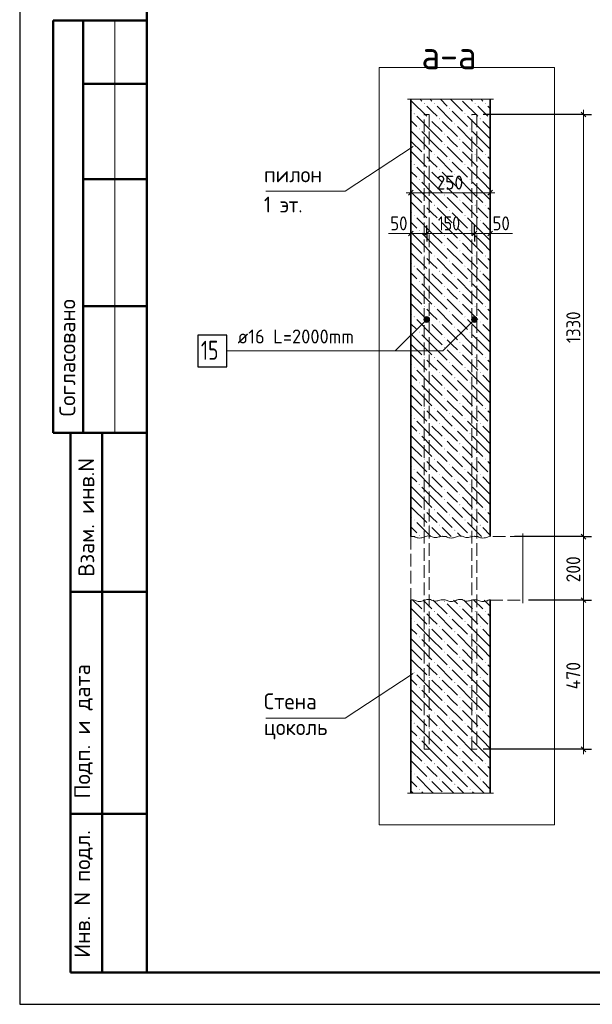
# Model space of a CAD drawing. Header units: millimetres. Extents: x 0 to 50400, y 0 to 35640.
# Tile 1 of 12: x 0 to 10819, y 0 to 18612. Entities that reach past the tile are written whole.
import ezdxf

# ---------------------------------------------------------------- set-up
doc = ezdxf.new("R2010")
doc.units = ezdxf.units.MM
doc.linetypes.add('______2', pattern=[324, 240, -84])
for name, color, linetype, lineweight in [('Standard', 7, 'Continuous', 25), ('Выпуски арматуры Г-обр.', 52, 'Continuous', 25), ('ЖБ Перекрытие верхний уровень', 7, 'Continuous', 35), ('ЖБ Пилон', 7, 'Continuous', 35), ('ЖБ Стена верхний уровень', 7, 'Continuous', 35), ('Размерная линия_ общее', 7, 'Continuous', 13)]:
    doc.layers.add(name, color=color, linetype=linetype, lineweight=lineweight)
doc.layers.add('Размерная выноска', color=7, linetype='Continuous')
doc.styles.add('ISOCPEUR', font='txt')

msp = doc.modelspace()

# ---------------------------------------------------------------- hatches: boundary and pattern name
at = {"layer": 'Standard', "linetype": 'Continuous', "lineweight": 13, "transparency": 33554687}
for points in [[(7728, 12907), (7652, 12983), (7638, 12959)], [(7728, 12907), (7638, 12959), (7704, 12893)], [(7704, 12893), (7638, 12959), (7638, 12932)], [(7704, 12893), (7638, 12932), (7676, 12893)], [(7676, 12893), (7638, 12932), (7652, 12907)], [(7742, 12932), (7676, 12997), (7652, 12983)], [(7742, 12932), (7652, 12983), (7728, 12907)], [(7742, 12959), (7704, 12997), (7676, 12997)], [(7742, 12959), (7676, 12997), (7742, 12932)], [(7704, 12997), (7742, 12959), (7728, 12983)], [(8628, 12907), (8552, 12983), (8538, 12959)], [(8628, 12907), (8538, 12959), (8604, 12893)], [(8604, 12893), (8538, 12959), (8538, 12932)], [(8604, 12893), (8538, 12932), (8576, 12893)], [(8576, 12893), (8538, 12932), (8552, 12907)], [(8642, 12932), (8576, 12997), (8552, 12983)], [(8642, 12932), (8552, 12983), (8628, 12907)], [(8642, 12959), (8604, 12997), (8576, 12997)], [(8642, 12959), (8576, 12997), (8642, 12932)], [(8604, 12997), (8642, 12959), (8628, 12983)]]:
    msp.add_hatch(color=7, dxfattribs=at).paths.add_polyline_path(points)
at = {"layer": 'ЖБ Пилон', "linetype": 'Continuous', "lineweight": 18, "transparency": 33554687}
for points in [[(7637, 17026), (7645, 17034), (7653, 17026), (7645, 17018)], [(7829, 17026), (7837, 17034), (7845, 17026), (7837, 17018)], [(8117, 16930), (8125, 16938), (8133, 16930), (8125, 16922)], [(8597, 17026), (8605, 17034), (8613, 17026), (8605, 17018)], [(8789, 17026), (8797, 17034), (8805, 17026), (8797, 17018)], [(7445, 16834), (7453, 16842), (7461, 16834), (7453, 16826)], [(8405, 16834), (8413, 16842), (8421, 16834), (8413, 16826)], [(7733, 16738), (7741, 16746), (7749, 16738), (7741, 16730)], [(7925, 16738), (7933, 16746), (7941, 16738), (7933, 16730)], [(8213, 16642), (8221, 16650), (8229, 16642), (8221, 16634)], [(8693, 16738), (8701, 16746), (8709, 16738), (8701, 16730)], [(8885, 16738), (8890, 16743), (8890, 16733)], [(7541, 16546), (7549, 16554), (7557, 16546), (7549, 16538)], [(8021, 16450), (8029, 16458), (8037, 16450), (8029, 16442)], [(8501, 16546), (8509, 16554), (8517, 16546), (8509, 16538)], [(8021, 16258), (8029, 16266), (8037, 16258), (8029, 16250)], [(8309, 16354), (8317, 16362), (8325, 16354), (8317, 16346)], [(7637, 16066), (7645, 16074), (7653, 16066), (7645, 16058)], [(7829, 16066), (7837, 16074), (7845, 16066), (7837, 16058)], [(8309, 16162), (8317, 16170), (8325, 16162), (8317, 16154)], [(8597, 16066), (8605, 16074), (8613, 16066), (8605, 16058)], [(8789, 16066), (8797, 16074), (8805, 16066), (8797, 16058)], [(7445, 15874), (7453, 15882), (7461, 15874), (7453, 15866)], [(8117, 15970), (8125, 15978), (8133, 15970), (8125, 15962)], [(8405, 15874), (8413, 15882), (8421, 15874), (8413, 15866)], [(7733, 15778), (7741, 15786), (7749, 15778), (7741, 15770)], [(7925, 15778), (7933, 15786), (7941, 15778), (7933, 15770)], [(8213, 15682), (8221, 15690), (8229, 15682), (8221, 15674)], [(8693, 15778), (8701, 15786), (8709, 15778), (8701, 15770)], [(8885, 15778), (8890, 15783), (8890, 15773)], [(7541, 15586), (7549, 15594), (7557, 15586), (7549, 15578)], [(8021, 15490), (8029, 15498), (8037, 15490), (8029, 15482)], [(8501, 15586), (8509, 15594), (8517, 15586), (8509, 15578)], [(8021, 15298), (8029, 15306), (8037, 15298), (8029, 15290)], [(8309, 15394), (8317, 15402), (8325, 15394), (8317, 15386)], [(7637, 15106), (7645, 15114), (7653, 15106), (7645, 15098)], [(7829, 15106), (7837, 15114), (7845, 15106), (7837, 15098)], [(8309, 15202), (8317, 15210), (8325, 15202), (8317, 15194)], [(8597, 15106), (8605, 15114), (8613, 15106), (8605, 15098)], [(8789, 15106), (8797, 15114), (8805, 15106), (8797, 15098)], [(7445, 14914), (7453, 14922), (7461, 14914), (7453, 14906)], [(8117, 15010), (8125, 15018), (8133, 15010), (8125, 15002)], [(8405, 14914), (8413, 14922), (8421, 14914), (8413, 14906)], [(7733, 14818), (7741, 14826), (7749, 14818), (7741, 14810)], [(7925, 14818), (7933, 14826), (7941, 14818), (7933, 14810)], [(8213, 14722), (8221, 14730), (8229, 14722), (8221, 14714)], [(8693, 14818), (8701, 14826), (8709, 14818), (8701, 14810)], [(8885, 14818), (8890, 14823), (8890, 14813)], [(7541, 14626), (7549, 14634), (7557, 14626), (7549, 14618)], [(8021, 14530), (8029, 14538), (8037, 14530), (8029, 14522)], [(8501, 14626), (8509, 14634), (8517, 14626), (8509, 14618)], [(8021, 14338), (8029, 14346), (8037, 14338), (8029, 14330)], [(8309, 14434), (8317, 14442), (8325, 14434), (8317, 14426)], [(7637, 14146), (7645, 14154), (7653, 14146), (7645, 14138)], [(7829, 14146), (7837, 14154), (7845, 14146), (7837, 14138)], [(8309, 14242), (8317, 14250), (8325, 14242), (8317, 14234)], [(8597, 14146), (8605, 14154), (8613, 14146), (8605, 14138)], [(8789, 14146), (8797, 14154), (8805, 14146), (8797, 14138)], [(7445, 13954), (7453, 13962), (7461, 13954), (7453, 13946)], [(8117, 14050), (8125, 14058), (8133, 14050), (8125, 14042)], [(8405, 13954), (8413, 13962), (8421, 13954), (8413, 13946)], [(7733, 13858), (7741, 13866), (7749, 13858), (7741, 13850)], [(7925, 13858), (7933, 13866), (7941, 13858), (7933, 13850)], [(8693, 13858), (8701, 13866), (8709, 13858), (8701, 13850)], [(8885, 13858), (8890, 13863), (8890, 13853)], [(7541, 13666), (7549, 13674), (7557, 13666), (7549, 13658)], [(8213, 13762), (8221, 13770), (8229, 13762), (8221, 13754)], [(8501, 13666), (8509, 13674), (8517, 13666), (8509, 13658)], [(8021, 13570), (8029, 13578), (8037, 13570), (8029, 13562)], [(8309, 13474), (8317, 13482), (8325, 13474), (8317, 13466)], [(8021, 13378), (8029, 13386), (8037, 13378), (8029, 13370)], [(8309, 13282), (8317, 13290), (8325, 13282), (8317, 13274)], [(7637, 13186), (7645, 13194), (7653, 13186), (7645, 13178)], [(7829, 13186), (7837, 13194), (7845, 13186), (7837, 13178)], [(8117, 13090), (8125, 13098), (8133, 13090), (8125, 13082)], [(8597, 13186), (8605, 13194), (8613, 13186), (8605, 13178)], [(8789, 13186), (8797, 13194), (8805, 13186), (8797, 13178)], [(7445, 12994), (7453, 13002), (7461, 12994), (7453, 12986)], [(7733, 12898), (7741, 12906), (7749, 12898), (7741, 12890)], [(7925, 12898), (7933, 12906), (7941, 12898), (7933, 12890)], [(8405, 12994), (8413, 13002), (8421, 12994), (8413, 12986)], [(8693, 12898), (8701, 12906), (8709, 12898), (8701, 12890)], [(8885, 12898), (8890, 12903), (8890, 12893)], [(7541, 12706), (7549, 12714), (7557, 12706), (7549, 12698)], [(8213, 12802), (8221, 12810), (8229, 12802), (8221, 12794)], [(8501, 12706), (8509, 12714), (8517, 12706), (8509, 12698)], [(8021, 12610), (8029, 12618), (8037, 12610), (8029, 12602)], [(8309, 12514), (8317, 12522), (8325, 12514), (8317, 12506)], [(8021, 12418), (8029, 12426), (8037, 12418), (8029, 12410)], [(8309, 12322), (8317, 12330), (8325, 12322), (8317, 12314)], [(7637, 12226), (7645, 12234), (7653, 12226), (7645, 12218)], [(7829, 12226), (7837, 12234), (7845, 12226), (7837, 12218)], [(8117, 12130), (8125, 12138), (8133, 12130), (8125, 12122)], [(8597, 12226), (8605, 12234), (8613, 12226), (8605, 12218)], [(8789, 12226), (8797, 12234), (8805, 12226), (8797, 12218)], [(7445, 12034), (7453, 12042), (7461, 12034), (7453, 12026)], [(7733, 11938), (7741, 11946), (7749, 11938), (7741, 11930)], [(7925, 11938), (7933, 11946), (7941, 11938), (7933, 11930)], [(8405, 12034), (8413, 12042), (8421, 12034), (8413, 12026)], [(8693, 11938), (8701, 11946), (8709, 11938), (8701, 11930)], [(8885, 11938), (8890, 11943), (8890, 11933)], [(7541, 11746), (7549, 11754), (7557, 11746), (7549, 11738)], [(8213, 11842), (8221, 11850), (8229, 11842), (8221, 11834)], [(8501, 11746), (8509, 11754), (8517, 11746), (8509, 11738)], [(8021, 11650), (8029, 11658), (8037, 11650), (8029, 11642)], [(8309, 11554), (8317, 11562), (8325, 11554), (8317, 11546)], [(8021, 11458), (8029, 11466), (8037, 11458), (8029, 11450)], [(8309, 11362), (8317, 11370), (8325, 11362), (8317, 11354)], [(7637, 11266), (7645, 11274), (7653, 11266), (7645, 11258)], [(7829, 11266), (7837, 11274), (7845, 11266), (7837, 11258)], [(8117, 11170), (8125, 11178), (8133, 11170), (8125, 11162)], [(8597, 11266), (8605, 11274), (8613, 11266), (8605, 11258)], [(8789, 11266), (8797, 11274), (8805, 11266), (8797, 11258)], [(7445, 11074), (7453, 11082), (7461, 11074), (7453, 11066)], [(7733, 10978), (7741, 10986), (7749, 10978), (7741, 10970)], [(7925, 10978), (7933, 10986), (7941, 10978), (7933, 10970)], [(8405, 11074), (8413, 11082), (8421, 11074), (8413, 11066)], [(8693, 10978), (8701, 10986), (8709, 10978), (8701, 10970)], [(8885, 10978), (8890, 10983), (8890, 10973)], [(8213, 10882), (8221, 10890), (8229, 10882), (8221, 10874)], [(7541, 10786), (7549, 10794), (7557, 10786), (7549, 10778)], [(8021, 10690), (8029, 10698), (8037, 10690), (8029, 10682)], [(8501, 10786), (8509, 10794), (8517, 10786), (8509, 10778)], [(8021, 10498), (8029, 10506), (8037, 10498), (8029, 10490)], [(8309, 10594), (8317, 10602), (8325, 10594), (8317, 10586)], [(7637, 10306), (7645, 10314), (7653, 10306), (7645, 10298)], [(7829, 10306), (7837, 10314), (7845, 10306), (7837, 10298)], [(8309, 10402), (8317, 10410), (8325, 10402), (8317, 10394)], [(8597, 10306), (8605, 10314), (8613, 10306), (8605, 10298)], [(8789, 10306), (8797, 10314), (8805, 10306), (8797, 10298)], [(7445, 10114), (7453, 10122), (7461, 10114), (7453, 10106)], [(8117, 10210), (8125, 10218), (8133, 10210), (8125, 10202)], [(8405, 10114), (8413, 10122), (8421, 10114), (8413, 10106)], [(7733, 10018), (7741, 10026), (7749, 10018), (7741, 10010)], [(7925, 10018), (7933, 10026), (7941, 10018), (7933, 10010)], [(8213, 9922), (8221, 9930), (8229, 9922), (8221, 9914)], [(8693, 10018), (8701, 10026), (8709, 10018), (8701, 10010)], [(8885, 10018), (8890, 10023), (8890, 10013)], [(7541, 9826), (7549, 9834), (7557, 9826), (7549, 9818)], [(8021, 9730), (8029, 9738), (8037, 9730), (8029, 9722)], [(8501, 9826), (8509, 9834), (8517, 9826), (8509, 9818)], [(8021, 9538), (8029, 9546), (8037, 9538), (8029, 9530)], [(8309, 9634), (8317, 9642), (8325, 9634), (8317, 9626)], [(7637, 9346), (7645, 9354), (7653, 9346), (7645, 9338)], [(7829, 9346), (7837, 9354), (7845, 9346), (7837, 9338)], [(8309, 9442), (8317, 9450), (8325, 9442), (8317, 9434)], [(8597, 9346), (8605, 9354), (8613, 9346), (8605, 9338)], [(8789, 9346), (8797, 9354), (8805, 9346), (8797, 9338)], [(7445, 9154), (7453, 9162), (7461, 9154), (7453, 9146)], [(8117, 9250), (8125, 9258), (8133, 9250), (8125, 9242)], [(8405, 9154), (8413, 9162), (8421, 9154), (8413, 9146)], [(7733, 9058), (7741, 9066), (7749, 9058), (7741, 9050)], [(7925, 9058), (7933, 9066), (7941, 9058), (7933, 9050)], [(8213, 8962), (8221, 8970), (8229, 8962), (8221, 8954)], [(8693, 9058), (8701, 9066), (8709, 9058), (8701, 9050)], [(8885, 9058), (8890, 9063), (8890, 9053)], [(7541, 8866), (7549, 8874), (7557, 8866), (7549, 8858)], [(8501, 8866), (8509, 8874), (8517, 8866), (8509, 8858)]]:
    msp.add_hatch(color=7, dxfattribs=at).paths.add_polyline_path(points, flags=16)
at = {"layer": 'ЖБ Стена верхний уровень', "linetype": 'Continuous', "lineweight": 18, "transparency": 33554687}
for points in [[(8021, 7618), (8029, 7626), (8037, 7618), (8029, 7610)], [(8309, 7522), (8317, 7530), (8325, 7522), (8317, 7514)], [(7637, 7426), (7645, 7434), (7653, 7426), (7645, 7418)], [(7829, 7426), (7837, 7434), (7845, 7426), (7837, 7418)], [(8117, 7330), (8125, 7338), (8133, 7330), (8125, 7322)], [(8597, 7426), (8605, 7434), (8613, 7426), (8605, 7418)], [(8789, 7426), (8797, 7434), (8805, 7426), (8797, 7418)], [(7445, 7234), (7453, 7242), (7461, 7234), (7453, 7226)], [(7733, 7138), (7741, 7146), (7749, 7138), (7741, 7130)], [(7925, 7138), (7933, 7146), (7941, 7138), (7933, 7130)], [(8405, 7234), (8413, 7242), (8421, 7234), (8413, 7226)], [(8693, 7138), (8701, 7146), (8709, 7138), (8701, 7130)], [(8885, 7138), (8890, 7143), (8890, 7133)], [(7541, 6946), (7549, 6954), (7557, 6946), (7549, 6938)], [(8213, 7042), (8221, 7050), (8229, 7042), (8221, 7034)], [(8501, 6946), (8509, 6954), (8517, 6946), (8509, 6938)], [(8021, 6850), (8029, 6858), (8037, 6850), (8029, 6842)], [(8309, 6754), (8317, 6762), (8325, 6754), (8317, 6746)], [(8021, 6658), (8029, 6666), (8037, 6658), (8029, 6650)], [(8309, 6562), (8317, 6570), (8325, 6562), (8317, 6554)], [(7637, 6466), (7645, 6474), (7653, 6466), (7645, 6458)], [(7829, 6466), (7837, 6474), (7845, 6466), (7837, 6458)], [(8117, 6370), (8125, 6378), (8133, 6370), (8125, 6362)], [(8597, 6466), (8605, 6474), (8613, 6466), (8605, 6458)], [(8789, 6466), (8797, 6474), (8805, 6466), (8797, 6458)], [(7445, 6274), (7453, 6282), (7461, 6274), (7453, 6266)], [(7733, 6178), (7741, 6186), (7749, 6178), (7741, 6170)], [(7925, 6178), (7933, 6186), (7941, 6178), (7933, 6170)], [(8405, 6274), (8413, 6282), (8421, 6274), (8413, 6266)], [(8693, 6178), (8701, 6186), (8709, 6178), (8701, 6170)], [(8885, 6178), (8890, 6183), (8890, 6173)], [(7541, 5986), (7549, 5994), (7557, 5986), (7549, 5978)], [(8213, 6082), (8221, 6090), (8229, 6082), (8221, 6074)], [(8501, 5986), (8509, 5994), (8517, 5986), (8509, 5978)], [(8021, 5890), (8029, 5898), (8037, 5890), (8029, 5882)], [(8309, 5794), (8317, 5802), (8325, 5794), (8317, 5786)], [(8021, 5698), (8029, 5706), (8037, 5698), (8029, 5690)], [(8309, 5602), (8317, 5610), (8325, 5602), (8317, 5594)], [(7637, 5506), (7645, 5514), (7653, 5506), (7645, 5498)], [(7829, 5506), (7837, 5514), (7845, 5506), (7837, 5498)], [(8117, 5410), (8125, 5418), (8133, 5410), (8125, 5402)], [(8597, 5506), (8605, 5514), (8613, 5506), (8605, 5498)], [(8789, 5506), (8797, 5514), (8805, 5506), (8797, 5498)], [(7445, 5314), (7453, 5322), (7461, 5314), (7453, 5306)], [(7733, 5218), (7741, 5226), (7749, 5218), (7741, 5210)], [(7925, 5218), (7933, 5226), (7941, 5218), (7933, 5210)], [(8405, 5314), (8413, 5322), (8421, 5314), (8413, 5306)], [(8693, 5218), (8701, 5226), (8709, 5218), (8701, 5210)], [(8885, 5218), (8890, 5223), (8890, 5213)], [(7541, 5026), (7549, 5034), (7557, 5026), (7549, 5018)], [(8213, 5122), (8221, 5130), (8229, 5122), (8221, 5114)], [(8501, 5026), (8509, 5034), (8517, 5026), (8509, 5018)], [(8021, 4930), (8029, 4938), (8037, 4930), (8029, 4922)], [(8309, 4834), (8317, 4842), (8325, 4834), (8317, 4826)], [(8021, 4738), (8029, 4746), (8037, 4738), (8029, 4730)], [(7637, 4546), (7645, 4554), (7653, 4546), (7645, 4538)], [(7829, 4546), (7837, 4554), (7845, 4546), (7837, 4538)], [(8309, 4642), (8317, 4650), (8325, 4642), (8317, 4634)], [(8597, 4546), (8605, 4554), (8613, 4546), (8605, 4538)], [(8789, 4546), (8797, 4554), (8805, 4546), (8797, 4538)], [(7445, 4354), (7453, 4362), (7461, 4354), (7453, 4346)], [(8117, 4450), (8125, 4458), (8133, 4450), (8125, 4442)], [(8405, 4354), (8413, 4362), (8421, 4354), (8413, 4346)], [(7733, 4258), (7741, 4266), (7749, 4258), (7741, 4250)], [(7925, 4258), (7933, 4266), (7941, 4258), (7933, 4250)], [(8213, 4162), (8221, 4170), (8229, 4162), (8221, 4154)], [(8693, 4258), (8701, 4266), (8709, 4258), (8701, 4250)], [(8885, 4258), (8890, 4263), (8890, 4253)], [(7541, 4066), (7549, 4074), (7557, 4066), (7549, 4058)], [(8501, 4066), (8509, 4074), (8517, 4066), (8509, 4058)]]:
    msp.add_hatch(color=7, dxfattribs=at).paths.add_polyline_path(points, flags=16)

# ---------------------------------------------------------------- linework, layer by layer
at = {"layer": 'Standard', "color": 7, "linetype": 'Continuous', "lineweight": 25, "transparency": 33554687}
msp.add_line((2400, 35040), (2400, 1270), dxfattribs=at)
at = {"layer": 'Standard', "color": 7, "linetype": 'Continuous', "lineweight": 50, "transparency": 33554687}
for p, q in [((7, 18600), (0, 18600)), ((2400, 18600), (632, 18600)), ((632, 18600), (632, 10800)), ((632, 18600), (632, 10800)), ((1200, 18600), (1200, 10800)), ((2400, 17400), (1200, 17400)), ((2400, 15600), (1200, 15600)), ((2400, 13200), (1200, 13200)), ((0, 10800), (7, 10800)), ((632, 10800), (2400, 10800)), ((960, 600), (960, 10800)), ((960, 600), (960, 10800)), ((1560, 600), (1560, 10800)), ((960, 7800), (2400, 7800)), ((960, 3600), (2400, 3600)), ((2400, 600), (960, 600))]:
    msp.add_line(p, q, dxfattribs=at)
at = {"layer": 'Standard', "color": 7, "linetype": 'Continuous', "lineweight": 13, "transparency": 33554687}
for p, q in [((1800, 18600), (1800, 10800)), ((7652, 12983), (7652, 12983)), ((7652, 12907), (7652, 12907)), ((7728, 12983), (7728, 12983)), ((7728, 12907), (7728, 12907)), ((8552, 12983), (8552, 12983)), ((8552, 12907), (8552, 12907)), ((8628, 12983), (8628, 12983)), ((8628, 12907), (8628, 12907))]:
    msp.add_line(p, q, dxfattribs=at)
at = {"layer": 'Standard', "color": 7, "linetype": 'Continuous', "lineweight": 25, "transparency": 33554687}
msp.add_lwpolyline([(0, 0), (50400, 0), (50400, 35640), (0, 35640), (0, 0)], close=True, dxfattribs=at)
at = {"layer": 'Standard', "color": 7, "linetype": 'Continuous', "lineweight": 50, "transparency": 33554687}
msp.add_lwpolyline([(2400, 35040), (49800, 35040), (49800, 600), (2400, 600), (2400, 35040)], close=True, dxfattribs=at)
at = {"layer": 'Standard', "color": 254, "linetype": 'Continuous', "lineweight": 13, "true_color": 0xc4c4ff, "transparency": 33554687}
msp.add_lwpolyline([(6790, 3390), (10106, 3390), (10106, 17707), (6790, 17707), (6790, 3390)], dxfattribs=at)
at = {"layer": 'Standard', "color": 7, "linetype": 'Continuous', "lineweight": 13, "transparency": 33554687}
for points in [[(4651, 15368), (6151, 15368), (7434, 16214)], [(7690, 12945), (7096, 12351), (3916, 12351)], [(8590, 12945), (7996, 12351), (7096, 12351)], [(4651, 5408), (6151, 5408), (7434, 6254)]]:
    msp.add_lwpolyline(points, dxfattribs=at)
at = {"layer": 'Standard', "color": 7, "linetype": 'Continuous', "lineweight": 18, "transparency": 33554687}
for points in [[(7390, 8845), (7412, 8845), (7436, 8843), (7458, 8840), (7475, 8833), (7490, 8825), (7508, 8819), (7530, 8815), (7553, 8812), (7577, 8815), (7598, 8819), (7619, 8824), (7637, 8830), (7654, 8837), (7671, 8844), (7691, 8850), (7714, 8853), (7738, 8852), (7761, 8849), (7779, 8842), (7794, 8835), (7811, 8828), (7832, 8823), (7856, 8822), (7879, 8825), (7900, 8829), (7920, 8834), (7941, 8839), (7962, 8844), (7985, 8847), (7990, 8847)], [(7990, 8845), (8012, 8845), (8036, 8843), (8058, 8840), (8075, 8833), (8090, 8825), (8108, 8819), (8130, 8815), (8153, 8812), (8177, 8815), (8198, 8819), (8219, 8824), (8237, 8830), (8254, 8837), (8271, 8844), (8291, 8850), (8314, 8853), (8338, 8852), (8361, 8849), (8379, 8842), (8394, 8835), (8411, 8828), (8432, 8823), (8456, 8822), (8479, 8825), (8500, 8829), (8520, 8834), (8541, 8839), (8562, 8844), (8585, 8847), (8590, 8847)], [(8590, 8845), (8612, 8845), (8636, 8843), (8658, 8840), (8675, 8833), (8690, 8825), (8708, 8819), (8730, 8815), (8753, 8812), (8777, 8815), (8798, 8819), (8819, 8824), (8837, 8830), (8854, 8837), (8871, 8844), (8890, 8849)], [(7390, 7645), (7412, 7645), (7436, 7643), (7458, 7640), (7475, 7633), (7490, 7625), (7508, 7619), (7530, 7615), (7553, 7612), (7577, 7615), (7598, 7619), (7619, 7624), (7637, 7630), (7654, 7637), (7671, 7644), (7691, 7650), (7714, 7653), (7738, 7652), (7761, 7649), (7779, 7642), (7794, 7635), (7811, 7628), (7832, 7623), (7856, 7622), (7879, 7625), (7900, 7629), (7920, 7634), (7941, 7639), (7962, 7644), (7985, 7647), (7990, 7647)], [(7990, 7645), (8012, 7645), (8036, 7643), (8058, 7640), (8075, 7633), (8090, 7625), (8108, 7619), (8130, 7615), (8153, 7612), (8177, 7615), (8198, 7619), (8219, 7624), (8237, 7630), (8254, 7637), (8271, 7644), (8291, 7650), (8314, 7653), (8338, 7652), (8361, 7649), (8379, 7642), (8394, 7635), (8411, 7628), (8432, 7623), (8456, 7622), (8479, 7625), (8500, 7629), (8520, 7634), (8541, 7639), (8562, 7644), (8585, 7647), (8590, 7647)], [(8590, 7645), (8612, 7645), (8636, 7643), (8658, 7640), (8675, 7633), (8690, 7625), (8708, 7619), (8730, 7615), (8753, 7612), (8777, 7615), (8798, 7619), (8819, 7624), (8837, 7630), (8854, 7637), (8871, 7644), (8890, 7649)]]:
    msp.add_lwpolyline(points, dxfattribs=at)
at = {"layer": 'Standard', "color": 7, "linetype": 'Continuous', "lineweight": 13, "transparency": 33554687}
for centre in [(7690, 12945), (8590, 12945)]:
    msp.add_circle(centre, 54, dxfattribs=at)
at = {"layer": 'Выпуски арматуры Г-обр.', "color": 251, "linetype": '______2', "lineweight": 13, "true_color": 0x656565, "transparency": 33554687}
for points in [[(7738, 16820), (7738, 4820), (7642, 4820), (7642, 16820), (7738, 16820)], [(8638, 16820), (8638, 4820), (8542, 4820), (8542, 16820), (8638, 16820)]]:
    msp.add_lwpolyline(points, dxfattribs=at)
at = {"layer": 'Выпуски арматуры Г-обр.', "color": 7, "linetype": 'Continuous', "lineweight": 25, "transparency": 33554687}
msp.add_lwpolyline([(3364, 12051), (3916, 12051), (3916, 12651), (3364, 12651), (3364, 12051)], dxfattribs=at)
at = {"layer": 'ЖБ Перекрытие верхний уровень', "color": 7, "linetype": '______2', "lineweight": 18, "transparency": 33554687}
for p, q in [((7390, 8840), (7390, 7640)), ((9506, 8840), (8890, 8840)), ((8890, 7640), (9506, 7640))]:
    msp.add_line(p, q, dxfattribs=at)
at = {"layer": 'ЖБ Пилон', "color": 7, "linetype": 'Continuous', "lineweight": 35, "transparency": 33554687}
for p, q in [((7390, 17107), (7390, 8840)), ((8890, 8840), (8890, 17107))]:
    msp.add_line(p, q, dxfattribs=at)
at = {"layer": 'ЖБ Пилон', "color": 9, "linetype": 'Continuous', "lineweight": 18, "true_color": 0xc7c7c7, "transparency": 33554687}
for p, q in [((7405, 17074), (7693, 16786)), ((7564, 17107), (7597, 17074)), ((7789, 16882), (7693, 16978)), ((7756, 17107), (7789, 17074)), ((7885, 16978), (8173, 16690)), ((7948, 17107), (8077, 16978)), ((8140, 17107), (8365, 16882)), ((8365, 17074), (8653, 16786)), ((8524, 17107), (8557, 17074)), ((8749, 16882), (8653, 16978)), ((8716, 17107), (8749, 17074)), ((8845, 16978), (8890, 16933)), ((7390, 16897), (7405, 16882)), ((7789, 16498), (7501, 16786)), ((7885, 16786), (7789, 16882)), ((8173, 16882), (8461, 16594)), ((8749, 16498), (8461, 16786)), ((8845, 16786), (8749, 16882)), ((7390, 16705), (7501, 16594)), ((7789, 16690), (7981, 16498)), ((7981, 16690), (8269, 16402)), ((8557, 16306), (8269, 16594)), ((8749, 16690), (8890, 16549)), ((7597, 16306), (7390, 16513)), ((7597, 16498), (7789, 16306)), ((7789, 16498), (7981, 16306)), ((8173, 16306), (8077, 16402)), ((8557, 16498), (8749, 16306)), ((8749, 16498), (8890, 16357)), ((7405, 16306), (7597, 16114)), ((7597, 16306), (7789, 16114)), ((7789, 16306), (8077, 16018)), ((8077, 16210), (8365, 15922)), ((8269, 16210), (8173, 16306)), ((8365, 16306), (8557, 16114)), ((8557, 16306), (8749, 16114)), ((8749, 16306), (8890, 16165)), ((7405, 16114), (7693, 15826)), ((7789, 15922), (7693, 16018)), ((7885, 16018), (8173, 15730)), ((8365, 16114), (8653, 15826)), ((8749, 15922), (8653, 16018)), ((8845, 16018), (8890, 15973)), ((7390, 15937), (7405, 15922)), ((7789, 15538), (7501, 15826)), ((7885, 15826), (7789, 15922)), ((8173, 15922), (8461, 15634)), ((8749, 15538), (8461, 15826)), ((8845, 15826), (8749, 15922)), ((7390, 15745), (7501, 15634)), ((7789, 15730), (7981, 15538)), ((7981, 15730), (8269, 15442)), ((8749, 15730), (8890, 15589)), ((7597, 15346), (7390, 15553)), ((7597, 15538), (7789, 15346)), ((7789, 15538), (7981, 15346)), ((8557, 15346), (8269, 15634)), ((8557, 15538), (8749, 15346)), ((8749, 15538), (8890, 15397)), ((7405, 15346), (7597, 15154)), ((7597, 15346), (7789, 15154)), ((7789, 15346), (8077, 15058)), ((8173, 15346), (8077, 15442)), ((8269, 15250), (8173, 15346)), ((8365, 15346), (8557, 15154)), ((8557, 15346), (8749, 15154)), ((8749, 15346), (8890, 15205)), ((7405, 15154), (7693, 14866)), ((8077, 15250), (8365, 14962)), ((8365, 15154), (8653, 14866)), ((7390, 14977), (7405, 14962)), ((7789, 14962), (7693, 15058)), ((7885, 14866), (7789, 14962)), ((7885, 15058), (8173, 14770)), ((8173, 14962), (8461, 14674)), ((8749, 14962), (8653, 15058)), ((8845, 14866), (8749, 14962)), ((8845, 15058), (8890, 15013)), ((7390, 14785), (7501, 14674)), ((7789, 14578), (7501, 14866)), ((7789, 14770), (7981, 14578)), ((7981, 14770), (8269, 14482)), ((8749, 14578), (8461, 14866)), ((8749, 14770), (8890, 14629)), ((7597, 14386), (7390, 14593)), ((7597, 14578), (7789, 14386)), ((7789, 14578), (7981, 14386)), ((8557, 14386), (8269, 14674)), ((8557, 14578), (8749, 14386)), ((8749, 14578), (8890, 14437)), ((7405, 14386), (7597, 14194)), ((7597, 14386), (7789, 14194)), ((7789, 14386), (8077, 14098)), ((8173, 14386), (8077, 14482)), ((8269, 14290), (8173, 14386)), ((8365, 14386), (8557, 14194)), ((8557, 14386), (8749, 14194)), ((8749, 14386), (8890, 14245)), ((7405, 14194), (7693, 13906)), ((8077, 14290), (8365, 14002)), ((8365, 14194), (8653, 13906)), ((7390, 14017), (7405, 14002)), ((7789, 14002), (7693, 14098)), ((7885, 13906), (7789, 14002)), ((7885, 14098), (8173, 13810)), ((8173, 14002), (8461, 13714)), ((8749, 14002), (8653, 14098)), ((8845, 13906), (8749, 14002)), ((8845, 14098), (8890, 14053)), ((7390, 13825), (7501, 13714)), ((7789, 13618), (7501, 13906)), ((7789, 13810), (7981, 13618)), ((7981, 13810), (8269, 13522)), ((8749, 13618), (8461, 13906)), ((8749, 13810), (8890, 13669)), ((7597, 13426), (7390, 13633)), ((7597, 13618), (7789, 13426)), ((7789, 13618), (7981, 13426)), ((8557, 13426), (8269, 13714)), ((8557, 13618), (8749, 13426)), ((8749, 13618), (8890, 13477)), ((7405, 13426), (7597, 13234)), ((7597, 13426), (7789, 13234)), ((7789, 13426), (8077, 13138)), ((8173, 13426), (8077, 13522)), ((8269, 13330), (8173, 13426)), ((8365, 13426), (8557, 13234)), ((8557, 13426), (8749, 13234)), ((8749, 13426), (8890, 13285)), ((7405, 13234), (7693, 12946)), ((8077, 13330), (8365, 13042)), ((8365, 13234), (8653, 12946)), ((7390, 13057), (7405, 13042)), ((7789, 13042), (7693, 13138)), ((7885, 12946), (7789, 13042)), ((7885, 13138), (8173, 12850)), ((8173, 13042), (8461, 12754)), ((8749, 13042), (8653, 13138)), ((8845, 12946), (8749, 13042)), ((8845, 13138), (8890, 13093)), ((7390, 12865), (7501, 12754)), ((7789, 12658), (7501, 12946)), ((7789, 12850), (7981, 12658)), ((7981, 12850), (8269, 12562)), ((8749, 12658), (8461, 12946)), ((8749, 12850), (8890, 12709)), ((7597, 12466), (7390, 12673)), ((7597, 12658), (7789, 12466)), ((7789, 12658), (7981, 12466)), ((8557, 12466), (8269, 12754)), ((8557, 12658), (8749, 12466)), ((8749, 12658), (8890, 12517)), ((8173, 12466), (8077, 12562)), ((7405, 12466), (7597, 12274)), ((7597, 12466), (7789, 12274)), ((7789, 12466), (8077, 12178)), ((8077, 12370), (8365, 12082)), ((8269, 12370), (8173, 12466)), ((8365, 12466), (8557, 12274)), ((8557, 12466), (8749, 12274)), ((8749, 12466), (8890, 12325)), ((7405, 12274), (7693, 11986)), ((7789, 12082), (7693, 12178)), ((7885, 12178), (8173, 11890)), ((8365, 12274), (8653, 11986)), ((8749, 12082), (8653, 12178)), ((8845, 12178), (8890, 12133)), ((7390, 12097), (7405, 12082)), ((7789, 11698), (7501, 11986)), ((7885, 11986), (7789, 12082)), ((8173, 12082), (8461, 11794)), ((8749, 11698), (8461, 11986)), ((8845, 11986), (8749, 12082)), ((7390, 11905), (7501, 11794)), ((7789, 11890), (7981, 11698)), ((7981, 11890), (8269, 11602)), ((8557, 11506), (8269, 11794)), ((8749, 11890), (8890, 11749)), ((7597, 11506), (7390, 11713)), ((7597, 11698), (7789, 11506)), ((7789, 11698), (7981, 11506)), ((8173, 11506), (8077, 11602)), ((8557, 11698), (8749, 11506)), ((8749, 11698), (8890, 11557)), ((7405, 11506), (7597, 11314)), ((7597, 11506), (7789, 11314)), ((7789, 11506), (8077, 11218)), ((8077, 11410), (8365, 11122)), ((8269, 11410), (8173, 11506)), ((8365, 11506), (8557, 11314)), ((8557, 11506), (8749, 11314)), ((8749, 11506), (8890, 11365)), ((7405, 11314), (7693, 11026)), ((7789, 11122), (7693, 11218)), ((7885, 11218), (8173, 10930)), ((8365, 11314), (8653, 11026)), ((8749, 11122), (8653, 11218)), ((8845, 11218), (8890, 11173)), ((7390, 11137), (7405, 11122)), ((7789, 10738), (7501, 11026)), ((7885, 11026), (7789, 11122)), ((8173, 11122), (8461, 10834)), ((8749, 10738), (8461, 11026)), ((8845, 11026), (8749, 11122)), ((7390, 10945), (7501, 10834)), ((7789, 10930), (7981, 10738)), ((7981, 10930), (8269, 10642)), ((8557, 10546), (8269, 10834)), ((8749, 10930), (8890, 10789)), ((7597, 10546), (7390, 10753)), ((7597, 10738), (7789, 10546)), ((7789, 10738), (7981, 10546)), ((8173, 10546), (8077, 10642)), ((8557, 10738), (8749, 10546)), ((8749, 10738), (8890, 10597)), ((7405, 10546), (7597, 10354)), ((7597, 10546), (7789, 10354)), ((7789, 10546), (8077, 10258)), ((8077, 10450), (8365, 10162)), ((8269, 10450), (8173, 10546)), ((8365, 10546), (8557, 10354)), ((8557, 10546), (8749, 10354)), ((8749, 10546), (8890, 10405)), ((7405, 10354), (7693, 10066)), ((7789, 10162), (7693, 10258)), ((7885, 10258), (8173, 9970)), ((8365, 10354), (8653, 10066)), ((8749, 10162), (8653, 10258)), ((8845, 10258), (8890, 10213)), ((7390, 10177), (7405, 10162)), ((7789, 9778), (7501, 10066)), ((7885, 10066), (7789, 10162)), ((8173, 10162), (8461, 9874)), ((8749, 9778), (8461, 10066)), ((8845, 10066), (8749, 10162)), ((7390, 9985), (7501, 9874)), ((7789, 9970), (7981, 9778)), ((7981, 9970), (8269, 9682)), ((8557, 9586), (8269, 9874)), ((8749, 9970), (8890, 9829)), ((7597, 9586), (7390, 9793)), ((7597, 9778), (7789, 9586)), ((7789, 9778), (7981, 9586)), ((8173, 9586), (8077, 9682)), ((8557, 9778), (8749, 9586)), ((8749, 9778), (8890, 9637)), ((7405, 9586), (7597, 9394)), ((7597, 9586), (7789, 9394)), ((7789, 9586), (8077, 9298)), ((8269, 9490), (8173, 9586)), ((8365, 9586), (8557, 9394)), ((8557, 9586), (8749, 9394)), ((8749, 9586), (8890, 9445)), ((7405, 9394), (7693, 9106)), ((8077, 9490), (8365, 9202)), ((8365, 9394), (8653, 9106)), ((7390, 9217), (7405, 9202)), ((7789, 9202), (7693, 9298)), ((7885, 9106), (7789, 9202)), ((7885, 9298), (8173, 9010)), ((8173, 9202), (8461, 8914)), ((8749, 9202), (8653, 9298)), ((8845, 9106), (8749, 9202)), ((8845, 9298), (8890, 9253)), ((7390, 9025), (7501, 8914)), ((7767, 8840), (7501, 9106)), ((7789, 9010), (7959, 8840)), ((7981, 9010), (8151, 8840)), ((8727, 8840), (8461, 9106)), ((8749, 9010), (8890, 8869)), ((8343, 8840), (8269, 8914))]:
    msp.add_line(p, q, dxfattribs=at)
at = {"layer": 'ЖБ Стена верхний уровень', "color": 7, "linetype": 'Continuous', "lineweight": 35, "transparency": 33554687}
for p, q in [((7390, 7640), (7390, 3990)), ((8890, 3990), (8890, 7640))]:
    msp.add_line(p, q, dxfattribs=at)
at = {"layer": 'ЖБ Стена верхний уровень', "color": 9, "linetype": 'Continuous', "lineweight": 18, "true_color": 0xc7c7c7, "transparency": 33554687}
for p, q in [((7431, 7640), (7597, 7474)), ((7623, 7640), (7789, 7474)), ((7815, 7640), (8077, 7378)), ((8269, 7570), (8199, 7640)), ((8391, 7640), (8557, 7474)), ((8583, 7640), (8749, 7474)), ((8775, 7640), (8890, 7525)), ((7405, 7474), (7693, 7186)), ((8077, 7570), (8365, 7282)), ((8365, 7474), (8653, 7186)), ((7390, 7297), (7405, 7282)), ((7789, 7282), (7693, 7378)), ((7885, 7186), (7789, 7282)), ((7885, 7378), (8173, 7090)), ((8173, 7282), (8461, 6994)), ((8749, 7282), (8653, 7378)), ((8845, 7186), (8749, 7282)), ((8845, 7378), (8890, 7333)), ((7390, 7105), (7501, 6994)), ((7789, 6898), (7501, 7186)), ((7789, 7090), (7981, 6898)), ((7981, 7090), (8269, 6802)), ((8749, 6898), (8461, 7186)), ((8749, 7090), (8890, 6949)), ((7597, 6706), (7390, 6913)), ((7597, 6898), (7789, 6706)), ((7789, 6898), (7981, 6706)), ((8557, 6706), (8269, 6994)), ((8557, 6898), (8749, 6706)), ((8749, 6898), (8890, 6757)), ((7405, 6706), (7597, 6514)), ((7597, 6706), (7789, 6514)), ((7789, 6706), (8077, 6418)), ((8173, 6706), (8077, 6802)), ((8269, 6610), (8173, 6706)), ((8365, 6706), (8557, 6514)), ((8557, 6706), (8749, 6514)), ((8749, 6706), (8890, 6565)), ((8077, 6610), (8365, 6322)), ((7390, 6337), (7405, 6322)), ((7405, 6514), (7693, 6226)), ((7789, 6322), (7693, 6418)), ((7885, 6418), (8173, 6130)), ((8365, 6514), (8653, 6226)), ((8749, 6322), (8653, 6418)), ((8845, 6418), (8890, 6373)), ((7390, 6145), (7501, 6034)), ((7789, 5938), (7501, 6226)), ((7885, 6226), (7789, 6322)), ((8173, 6322), (8461, 6034)), ((8749, 5938), (8461, 6226)), ((8845, 6226), (8749, 6322)), ((7789, 6130), (7981, 5938)), ((7981, 6130), (8269, 5842)), ((8557, 5746), (8269, 6034)), ((8749, 6130), (8890, 5989)), ((7597, 5746), (7390, 5953)), ((7597, 5938), (7789, 5746)), ((7789, 5938), (7981, 5746)), ((8173, 5746), (8077, 5842)), ((8557, 5938), (8749, 5746)), ((8749, 5938), (8890, 5797)), ((7405, 5746), (7597, 5554)), ((7597, 5746), (7789, 5554)), ((7789, 5746), (8077, 5458)), ((8077, 5650), (8365, 5362)), ((8269, 5650), (8173, 5746)), ((8365, 5746), (8557, 5554)), ((8557, 5746), (8749, 5554)), ((8749, 5746), (8890, 5605)), ((7405, 5554), (7693, 5266)), ((7789, 5362), (7693, 5458)), ((7885, 5458), (8173, 5170)), ((8365, 5554), (8653, 5266)), ((8749, 5362), (8653, 5458)), ((8845, 5458), (8890, 5413)), ((7390, 5377), (7405, 5362)), ((7789, 4978), (7501, 5266)), ((7885, 5266), (7789, 5362)), ((8173, 5362), (8461, 5074)), ((8749, 4978), (8461, 5266)), ((8845, 5266), (8749, 5362)), ((7390, 5185), (7501, 5074)), ((7789, 5170), (7981, 4978)), ((7981, 5170), (8269, 4882)), ((8557, 4786), (8269, 5074)), ((8749, 5170), (8890, 5029)), ((7597, 4786), (7390, 4993)), ((7597, 4978), (7789, 4786)), ((7789, 4978), (7981, 4786)), ((8173, 4786), (8077, 4882)), ((8557, 4978), (8749, 4786)), ((8749, 4978), (8890, 4837)), ((7405, 4786), (7597, 4594)), ((7597, 4786), (7789, 4594)), ((7789, 4786), (8077, 4498)), ((8077, 4690), (8365, 4402)), ((8269, 4690), (8173, 4786)), ((8365, 4786), (8557, 4594)), ((8557, 4786), (8749, 4594)), ((8749, 4786), (8890, 4645)), ((7405, 4594), (7693, 4306)), ((7789, 4402), (7693, 4498)), ((7885, 4498), (8173, 4210)), ((8365, 4594), (8653, 4306)), ((8749, 4402), (8653, 4498)), ((8845, 4498), (8890, 4453)), ((7390, 4417), (7405, 4402)), ((7789, 4018), (7501, 4306)), ((7885, 4306), (7789, 4402)), ((8173, 4402), (8461, 4114)), ((8749, 4018), (8461, 4306)), ((8845, 4306), (8749, 4402)), ((7390, 4225), (7501, 4114)), ((7789, 4210), (7981, 4018)), ((7981, 4210), (8201, 3990)), ((8393, 3990), (8269, 4114)), ((8749, 4210), (8890, 4069)), ((7433, 3990), (7390, 4033)), ((7597, 4018), (7625, 3990)), ((7789, 4018), (7817, 3990)), ((8557, 4018), (8585, 3990)), ((8749, 4018), (8777, 3990))]:
    msp.add_line(p, q, dxfattribs=at)
at = {"layer": 'Размерная выноска', "color": 7, "linetype": 'Continuous', "lineweight": 13, "transparency": 33554687}
for p, q in [((7330, 17107), (8950, 17107)), ((9506, 8900), (9506, 7580)), ((8950, 3990), (7330, 3990))]:
    msp.add_line(p, q, dxfattribs=at)
at = {"layer": 'Размерная линия_ общее', "color": 7, "linetype": 'Continuous', "lineweight": -3, "transparency": 33554687}
for p, q in [((10652, 16820), (8758, 16820)), ((10652, 16820), (10502, 16820)), ((10652, 16820), (10802, 16820)), ((7390, 15342), (7390, 15492)), ((8890, 15342), (8890, 15492)), ((7390, 15342), (7390, 15192)), ((8890, 15342), (8890, 15192)), ((7390, 14570), (7390, 14720)), ((7690, 14570), (7690, 14720)), ((8590, 14570), (8590, 14720)), ((8890, 14570), (8890, 14720)), ((7390, 14570), (7390, 14420)), ((7690, 14570), (7690, 14420)), ((8590, 14570), (8590, 14420)), ((8890, 14570), (8890, 14420)), ((10652, 8840), (10502, 8840)), ((10652, 8840), (10802, 8840)), ((10652, 7640), (10502, 7640)), ((10652, 7640), (10802, 7640)), ((10652, 4820), (8758, 4820)), ((10652, 4820), (10502, 4820)), ((10652, 4820), (10802, 4820))]:
    msp.add_line(p, q, dxfattribs=at)
at = {"layer": 'Размерная линия_ общее', "color": 7, "linetype": 'Continuous', "lineweight": 25, "transparency": 33554687}
for p, q in [((10697, 16775), (10607, 16865)), ((7345, 15297), (7435, 15387)), ((8845, 15297), (8935, 15387)), ((7345, 14525), (7435, 14615)), ((7645, 14525), (7735, 14615)), ((8545, 14525), (8635, 14615)), ((8845, 14525), (8935, 14615)), ((10697, 8795), (10607, 8885)), ((10697, 7595), (10607, 7685)), ((10697, 4775), (10607, 4865))]:
    msp.add_line(p, q, dxfattribs=at)
at = {"layer": 'Размерная линия_ общее', "color": 7, "linetype": 'Continuous', "lineweight": 13, "transparency": 33554687}
for p, q in [((10652, 16820), (10652, 16910)), ((10652, 8840), (10652, 16820)), ((7390, 15342), (7300, 15342)), ((7390, 15342), (8890, 15342)), ((8890, 15342), (8980, 15342)), ((7390, 14570), (6970, 14570)), ((7390, 14570), (7300, 14570)), ((7390, 14570), (7690, 14570)), ((7690, 14570), (8590, 14570)), ((8590, 14570), (8890, 14570)), ((8890, 14570), (9310, 14570)), ((8890, 14570), (8980, 14570)), ((10652, 7640), (10652, 8840)), ((10652, 4820), (10652, 4730))]:
    msp.add_line(p, q, dxfattribs=at)
at = {"layer": 'Размерная линия_ общее', "color": 7, "linetype": 'Continuous', "lineweight": -3, "transparency": 33554687}
for points in [[(10652, 8840), (10632, 8840), (10632, 8840), (9348, 8840)], [(10652, 7640), (10632, 7640), (10632, 7640), (10632, 7640), (10632, 7640), (9613, 7640)]]:
    msp.add_lwpolyline(points, dxfattribs=at)
at = {"layer": 'Размерная линия_ общее', "color": 7, "linetype": 'Continuous', "lineweight": 13, "transparency": 33554687}
msp.add_lwpolyline([(10652, 4820), (10652, 6014), (10652, 6014), (10652, 7640)], dxfattribs=at)

# ---------------------------------------------------------------- texts
at = {"layer": 'Standard', "color": 7, "linetype": 'Continuous', "lineweight": 50, "transparency": 33554687, "insert": (7592, 17676), "char_height": 540, "width": 1489.56, "attachment_point": 7, "style": 'ISOCPEUR'}
msp.add_mtext('\\W0.92;а-а', dxfattribs=at)
at = {"layer": 'Standard', "color": 7, "linetype": 'Continuous', "lineweight": 25, "transparency": 33554687, "char_height": 300, "attachment_point": 7, "style": 'ISOCPEUR'}
for s, insert, width in [('\\W0.95;пилон', (4615, 15538), 1190.94), ('\\W0.88;1 эт.', (4615, 14968), 1032.04), ('\\W0.95;Стена', (4615, 5578), 1281.75), ('\\W0.95;цоколь', (4615, 5008), 1432.28)]:
    msp.add_mtext(s, dxfattribs=dict(at, insert=insert, width=width))
at = {"layer": 'Standard', "color": 7, "linetype": 'Continuous', "lineweight": 50, "transparency": 33554687, "char_height": 300, "attachment_point": 7, "rotation": 90, "style": 'ISOCPEUR'}
for s, insert, width in [('\\A1;{\\fISOCPEUR|i0|b0;\\H300.000000;\\W1.000000;\\C7;Согласовано}\\P', (1050, 11114), 2486.25), ('\\A1;{\\fISOCPEUR|i0|b0;\\H300.000000;\\W1.000000;\\C7;Взам. инв.N}\\P', (1408, 8083), 2290.92), ('\\A1;{\\fISOCPEUR|i0|b0;\\H300.000000;\\W1.000000;\\C7;Подп. и дата}\\P', (1379, 3891), 2636.47), ('\\A1;{\\fISOCPEUR|i0|b0;\\H300.000000;\\W1.000000;\\C7;Инв. N подл.}\\P', (1379, 881), 2426.15)]:
    msp.add_mtext(s, dxfattribs=dict(at, insert=insert, width=width))
at = {"layer": 'Выпуски арматуры Г-обр.', "color": 7, "linetype": 'Continuous', "lineweight": 13, "transparency": 33554687, "attachment_point": 7, "style": 'ISOCPEUR'}
for s, insert, char_height, width in [('\\W0.96;ø16 L=2000mm ', (4116, 12492), 264, 2580.63), ('\\W0.75;15', (3424, 12183), 360, 566.74)]:
    msp.add_mtext(s, dxfattribs=dict(at, insert=insert, char_height=char_height, width=width))
at = {"layer": 'Размерная линия_ общее', "color": 7, "linetype": 'Continuous', "lineweight": 25, "transparency": 33554687, "char_height": 264, "attachment_point": 7, "style": 'ISOCPEUR'}
for s, insert, width in [('\\W0.91;250', (7876, 15402), 674.38), ('\\W0.87;50', (7002, 14630), 484.71), ('\\W0.83;150', (7902, 14630), 610.29), ('\\W0.87;50', (8935, 14630), 484.71)]:
    msp.add_mtext(s, dxfattribs=dict(at, insert=insert, width=width))
at = {"layer": 'Размерная линия_ общее', "color": 7, "linetype": 'Continuous', "lineweight": 25, "transparency": 33554687, "char_height": 264, "attachment_point": 7, "rotation": 90, "style": 'ISOCPEUR'}
for s, insert, width in [('\\W0.87;1330', (10592, 12500), 800.28), ('\\W0.91;200', (10592, 7976), 674.39), ('\\W0.92;470', (10592, 5953), 701.33)]:
    msp.add_mtext(s, dxfattribs=dict(at, insert=insert, width=width))

doc.saveas('drawing.dxf')
